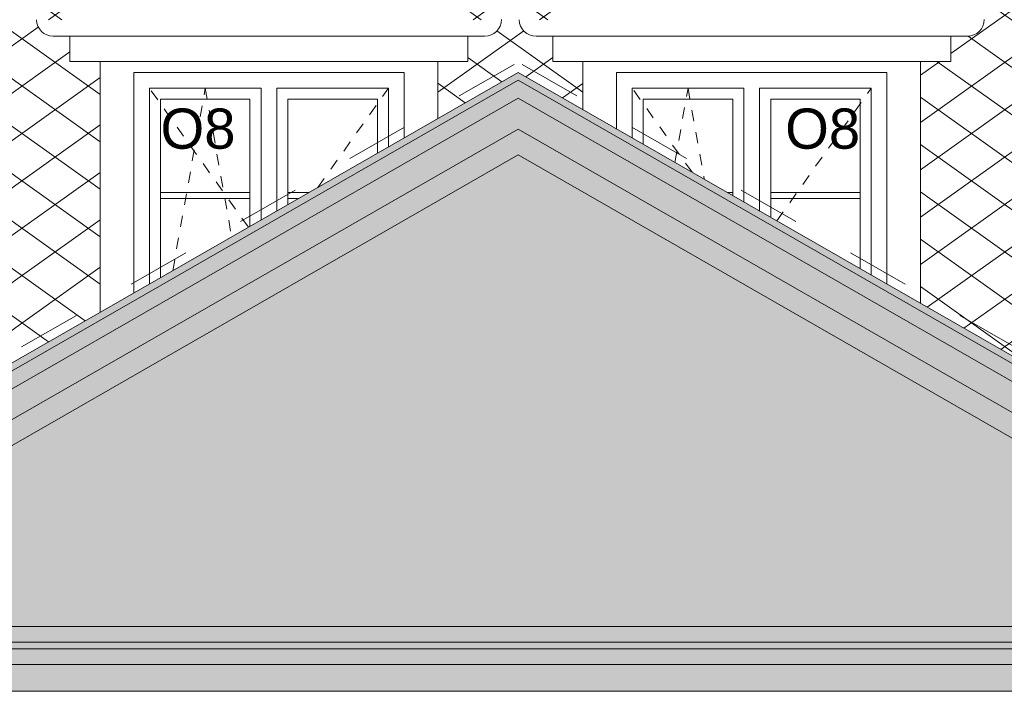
# Model space of a CAD drawing. Extents: x -396299 to -11759, y -15022 to 18278.
# Tile 181 of 205: x -63539 to -59134, y 7588 to 10595. Entities that reach past the tile are written whole.
import ezdxf

# ---------------------------------------------------------------- set-up
doc = ezdxf.new("R2010")
doc.units = 0
doc.header["$MEASUREMENT"] = 0
doc.linetypes.add('Dashed', pattern=[564.444447, 282.222223, -282.222223])
doc.linetypes.add('Hidden Line', pattern=[100, 50, -50])
for name, color, linetype, lineweight, true_color in [('A-Opisy_Nr_Pióra__88', 7, 'Continuous', 20, 0xfd4435), ('Arch okna_Nr_Pióra__114', 7, 'Continuous', 13, 0xf1d696), ('arch wypelnienia_Nr_Pióra__2', 7, 'Continuous', 13, 0x7f7f7f)]:
    doc.layers.add(name, color=color, linetype=linetype, lineweight=lineweight, true_color=true_color)
for name, color, linetype, lineweight in [('Arch okna_Nr_Pióra__32', 34, 'Continuous', 15), ('Arch opisy okien_Nr_Pióra__21', 7, 'Continuous', 13), ('INWENT DACH_Nr_Pióra__21', 7, 'Continuous', 13), ('INWENT ODWODNIENIE_Nr_Pióra__5', 7, 'Continuous', 13), ('INWENT. DRZWI_Nr_Pióra__21', 7, 'Continuous', 13), ('INWENT. OKNA_Nr_Pióra__21', 7, 'Continuous', 13), ('INWENT.ŚCIANY_Nr_Pióra__21', 7, 'Continuous', 13)]:
    doc.layers.add(name, color=color, linetype=linetype, lineweight=lineweight)
doc.styles.add('GENERATED_STYLE_8', font='arial.ttf')

msp = doc.modelspace()

# ---------------------------------------------------------------- hatches: boundary and pattern name
at = {"layer": 'Arch okna_Nr_Pióra__114', "linetype": 'Continuous', "lineweight": 0, "true_color": 0x3c3525}
for points in [[(-64000.7, 8778.2), (-69448.7, 8778.2), (-69448.7, 8708.2), (-69348.7, 8708.2), (-69348.7, 8588.2), (-69248.7, 8588.2), (-69248.7, 8488.2), (-63923.4, 8488.2), (-61308.7, 9989.2), (-58694.1, 8488.2), (-53368.7, 8488.2), (-53368.7, 8588.2), (-53268.7, 8588.2), (-53268.7, 8708.2), (-53168.7, 8708.2), (-53168.7, 8778.2), (-58616.7, 8778.2), (-61308.7, 10323.6)], [(-81643.7, 7708.2), (-41928.7, 7708.2), (-41928.7, 7778.2), (-81643.7, 7778.2)], [(-41928.7, 7588.2), (-81543.7, 7588.2), (-81543.7, 7708.2), (-41928.7, 7708.2)]]:
    msp.add_hatch(color=39, dxfattribs=at).paths.add_polyline_path(points, flags=0)
at = {"layer": 'Arch okna_Nr_Pióra__114', "linetype": 'Continuous', "lineweight": 0, "true_color": 0x786b4b}
msp.add_hatch(color=47, dxfattribs=at).paths.add_polyline_path([(-69148.7, 7878.2), (-61308.7, 7878.2), (-53468.7, 7878.2), (-53468.7, 8488.2), (-58694.1, 8488.2), (-61308.7, 9989.2), (-63923.4, 8488.2), (-69148.7, 8488.2)], flags=0)
at = {"layer": 'Arch okna_Nr_Pióra__32', "linetype": 'Continuous', "lineweight": 0, "true_color": 0x603000}
for points in [[(-58616.7, 8778.2), (-53138.7, 8778.2), (-53138.7, 8808.2), (-58608.7, 8808.2), (-61308.7, 10358.2), (-64000, 8813.2), (-64008.7, 8808.2), (-69478.7, 8808.2), (-69478.7, 8778.2), (-64000.7, 8778.2), (-61308.7, 10323.6)], [(-81128.7, 7808.2), (-81673.7, 7808.2), (-81673.7, 7778.2), (-41928.7, 7778.2), (-41928.7, 7873.2), (-42298.7, 7873.2), (-42298.7, 7957.6), (-53468.7, 7957.6), (-53468.7, 7878.2), (-61308.7, 7878.2), (-69148.7, 7878.2), (-69148.7, 7882.6), (-69148.7, 7957.6), (-81278.7, 7957.6, 0.411875), (-81203.7, 7883.2), (-81203.7, 7882.6), (-81128.7, 7882.6)]]:
    msp.add_hatch(color=48, dxfattribs=at).paths.add_polyline_path(points, flags=0)
at = {"layer": 'arch wypelnienia_Nr_Pióra__2', "linetype": 'Continuous'}
h = msp.add_hatch(dxfattribs=at)
h.set_pattern_fill('Concrete_Block', color=256, style=0, pattern_type=2)
h.set_pattern_definition([(35.5377, (-76447.8, 12100.65), (-148.4924, 106.066), []), (144.4623, (-76447.8, 12100.65), (148.4924, 106.066), [])])
h.paths.add_polyline_path([(-81128.7, 7957.6), (-69148.7, 7957.6), (-69148.7, 8488.2), (-69248.7, 8488.2), (-69248.7, 8588.2), (-69348.7, 8588.2), (-69348.7, 8708.2), (-69448.7, 8708.2), (-69448.7, 8778.2), (-69478.7, 8778.2), (-69478.7, 8808.2), (-64008.7, 8808.2), (-64000, 8813.2), (-65408.7, 8813.2), (-65408.7, 10408.2), (-65543.7, 10408.2), (-65543.7, 10520.3), (-65618.7, 10520.3, -0.411875), (-65693.7, 10594.7), (-65543.7, 10594.7), (-65543.7, 10618.2), (-64653.7, 11508.2), (-63763.7, 10618.2), (-63763.7, 10594.7), (-63613.7, 10594.7, -0.411851), (-63688.7, 10520.3), (-63763.7, 10520.3), (-63763.7, 10408.2), (-63898.7, 10408.2), (-63898.7, 8871.3), (-63178.7, 9284.7), (-63178.7, 10408.2), (-63313.7, 10408.2), (-63313.7, 10520.3), (-63388.7, 10520.3, -0.411875), (-63463.7, 10594.7), (-63313.7, 10594.7), (-63313.7, 10618.2), (-62423.7, 11508.2), (-62048.7, 11133.2), (-62048.7, 12100.6), (-72338.7, 12100.6), (-72338.7, 11062.7), (-73018.7, 11062.7), (-73018.7, 12100.6), (-76447.8, 12100.6)], flags=0)
h.paths.add_polyline_path([(-77013.7, 10594.7), (-76863.7, 10594.7), (-76863.7, 10618.2), (-75973.7, 11508.2), (-75083.7, 10618.2), (-75083.7, 10594.7), (-74933.7, 10594.7, -0.411875), (-75008.7, 10520.3), (-75083.7, 10520.3), (-75083.7, 10408.2), (-75218.7, 10408.2), (-75218.7, 8813.2), (-76728.7, 8813.2), (-76728.7, 10408.2), (-76863.7, 10408.2), (-76863.7, 10520.3), (-76938.7, 10520.3, -0.411875)], flags=0)
h.paths.add_polyline_path([(-74813.7, 10594.7), (-74663.7, 10594.7), (-74663.7, 10618.2), (-73773.7, 11508.2), (-72883.7, 10618.2), (-72883.7, 10594.7), (-72733.7, 10594.7, -0.411875), (-72808.7, 10520.3), (-72883.7, 10520.3), (-72883.7, 10408.2), (-73018.7, 10408.2), (-73018.7, 8813.2), (-74528.7, 8813.2), (-74528.7, 10408.2), (-74663.7, 10408.2), (-74663.7, 10520.3), (-74738.7, 10520.3, -0.411875)], flags=0)
h.paths.add_polyline_path([(-71908.7, 10520.3, -0.411875), (-71983.7, 10594.7), (-71833.7, 10594.7), (-71833.7, 10618.2), (-70943.7, 11508.2), (-70053.7, 10618.2), (-70053.7, 10594.7), (-69903.7, 10594.7, -0.411875), (-69978.7, 10520.3), (-70053.7, 10520.3), (-70053.7, 10408.2), (-70188.7, 10408.2), (-70188.7, 8813.2), (-71698.7, 8813.2), (-71698.7, 10408.2), (-71833.7, 10408.2), (-71833.7, 10520.3)], flags=0)
h.paths.add_polyline_path([(-67808.7, 10520.3, -0.411875), (-67883.7, 10594.7), (-67733.7, 10594.7), (-67733.7, 10618.2), (-66843.7, 11508.2), (-65953.7, 10618.2), (-65953.7, 10594.7), (-65803.7, 10594.7, -0.411875), (-65878.7, 10520.3), (-65953.7, 10520.3), (-65953.7, 10408.2), (-66088.7, 10408.2), (-66088.7, 8813.2), (-67598.7, 8813.2), (-67598.7, 10408.2), (-67733.7, 10408.2), (-67733.7, 10520.3)], flags=0)
h = msp.add_hatch(dxfattribs=at)
h.set_pattern_fill('Concrete_Block', color=256, style=0, pattern_type=2)
h.set_pattern_definition([(35.5377, (-49628.74, 12100.65), (-148.4924, 106.066), []), (144.4623, (-49628.74, 12100.65), (148.4924, 106.066), [])])
h.paths.add_polyline_path([(-60568.7, 12100.6), (-60568.7, 11203.2), (-60263.7, 11508.2), (-59373.7, 10618.2), (-59373.7, 10594.7), (-59223.7, 10594.7, -0.411875), (-59298.7, 10520.3), (-59373.7, 10520.3), (-59373.7, 10408.2), (-59508.7, 10408.2), (-59508.7, 9324.8), (-58758.7, 8894.3), (-58758.7, 10408.2), (-58893.7, 10408.2), (-58893.7, 10520.3), (-58968.7, 10520.3, -0.411875), (-59043.7, 10594.7), (-58893.7, 10594.7), (-58893.7, 10595.3), (-58893.7, 10618.2), (-58003.7, 11508.2), (-57113.7, 10618.2), (-57113.7, 10595.3), (-56963.7, 10595.3, -0.414214), (-57038.7, 10520.3), (-57113.7, 10520.3), (-57113.7, 10408.2), (-57248.7, 10408.2), (-57248.7, 8813.2), (-58617.4, 8813.2), (-58608.7, 8808.2), (-53138.7, 8808.2), (-53138.7, 8778.2), (-53168.7, 8778.2), (-53168.7, 8708.2), (-53268.7, 8708.2), (-53268.7, 8588.2), (-53368.7, 8588.2), (-53368.7, 8488.2), (-53468.7, 8488.2), (-53468.7, 7957.6), (-42298.7, 7957.6), (-42298.7, 7993.2), (-42318.7, 7993.2), (-42318.7, 8023.2), (-42338.7, 8023.2), (-42338.7, 8053.2), (-42358.7, 8053.2), (-42358.7, 8075), (-42367.1, 8075), (-42367.1, 8145.4), (-41898.7, 8765), (-41898.7, 10653.2), (-42098.7, 10653.2), (-42098.7, 10793.4), (-42173.7, 10793.4, -0.406237), (-42248.7, 10868.4), (-42098.7, 10869), (-40394.4, 12100.6), (-40948.7, 12100.6), (-40948.7, 11774.4), (-42138.7, 11774.4), (-42138.7, 12100.6), (-46528.7, 12100.6), (-46528.7, 12000.6), (-47328.7, 12000.6), (-47328.7, 12100.6), (-49628.7, 12100.6), (-49628.7, 11013.2), (-49133.7, 11508.2), (-48243.7, 10618.2), (-48243.7, 10594.7), (-48093.7, 10595.3, -0.414214), (-48168.7, 10520.3), (-48243.7, 10520.3), (-48243.7, 10408.2), (-48378.7, 10408.2), (-48378.7, 8813.2), (-49888.7, 8813.2), (-49888.7, 10408.2), (-50023.7, 10408.2), (-50023.7, 10520.3), (-50098.7, 10520.3, -0.411875), (-50173.7, 10594.7), (-50023.7, 10594.7), (-50023.7, 10595.3), (-50023.7, 10618.2), (-49703.8, 10938.1), (-50268.7, 10938.1), (-50268.7, 12100.6)], flags=0)
h.paths.add_polyline_path([(-45658.7, 10520.3, -0.411875), (-45733.7, 10594.7), (-45583.7, 10594.7), (-45583.7, 10618.2), (-44693.7, 11508.2), (-43803.7, 10618.2), (-43803.7, 10594.7), (-43653.7, 10594.7, -0.411875), (-43728.7, 10520.3), (-43803.7, 10520.3), (-43803.7, 10408.2), (-43938.7, 10408.2), (-43938.7, 8813.2), (-44088.7, 8813.2), (-45298.7, 8813.2), (-45448.7, 8813.2), (-45448.7, 10408.2), (-45583.7, 10408.2), (-45583.7, 10520.3)], flags=0)
h.paths.add_polyline_path([(-47948.7, 10520.3, -0.411875), (-48023.7, 10594.7), (-47873.7, 10594.7), (-47873.7, 10618.2), (-46983.7, 11508.2), (-46093.7, 10618.2), (-46093.7, 10594.7), (-45943.7, 10594.7, -0.411875), (-46018.7, 10520.3), (-46093.7, 10520.3), (-46093.7, 10408.2), (-46228.7, 10408.2), (-46228.7, 8813.2), (-46378.7, 8813.2), (-47588.7, 8813.2), (-47738.7, 8813.2), (-47738.7, 10408.2), (-47873.7, 10408.2), (-47873.7, 10520.3)], flags=0)
h.paths.add_polyline_path([(-52743.7, 10594.7), (-52593.7, 10594.7), (-52593.7, 10595.3), (-52593.7, 10618.2), (-51703.7, 11508.2), (-50813.7, 10618.2), (-50813.7, 10595.3), (-50663.7, 10595.3, -0.414214), (-50738.7, 10520.3), (-50813.7, 10520.3), (-50813.7, 10408.2), (-50948.7, 10408.2), (-50948.7, 8813.2), (-52458.7, 8813.2), (-52458.7, 10408.2), (-52593.7, 10408.2), (-52593.7, 10520.3), (-52668.7, 10520.3, -0.411875)], flags=0)
h.paths.add_polyline_path([(-56778.7, 10520.3, -0.411875), (-56853.7, 10594.7), (-56703.7, 10594.7), (-56703.7, 10595.3), (-56703.7, 10618.2), (-55813.7, 11508.2), (-54923.7, 10618.2), (-54923.7, 10595.3), (-54773.7, 10595.3, -0.414214), (-54848.7, 10520.3), (-54923.7, 10520.3), (-54923.7, 10408.2), (-55058.7, 10408.2), (-55058.7, 8813.2), (-56568.7, 8813.2), (-56568.7, 10408.2), (-56703.7, 10408.2), (-56703.7, 10520.3)], flags=0)
h = msp.add_hatch(dxfattribs=at)
h.set_pattern_fill('Concrete_Block', color=256, style=0, pattern_type=2)
h.set_pattern_definition([(35.538, (-61343.74, 10501.8), (-148.49, 106.066), []), (144.462, (-61343.74, 10501.8), (148.49, 106.066), [])])
h.paths.add_polyline_path([(-60919.8, 10852.1), (-61767.6, 10852.1), (-61533.7, 10618.2), (-61533.7, 10594.7), (-61383.7, 10594.7, -0.411875), (-61458.7, 10520.3), (-61533.7, 10520.3), (-61533.7, 10408.2), (-61668.7, 10408.2), (-61668.7, 10151.5), (-61308.7, 10358.2), (-61018.7, 10191.7), (-61018.7, 10408.2), (-61153.7, 10408.2), (-61153.7, 10520.3), (-61228.7, 10520.3, -0.411875), (-61303.7, 10594.7), (-61153.7, 10594.7), (-61153.7, 10618.2)], flags=0)

# ---------------------------------------------------------------- linework, layer by layer
at = {"layer": 'A-Opisy_Nr_Pióra__88', "linetype": 'Dashed'}
for p in [(-64019.6, 8848.5), (-58597.9, 8848.5)]:
    msp.add_line(p, (-61308.7, 10404.7), dxfattribs=at)
at = {"layer": 'INWENT DACH_Nr_Pióra__21', "linetype": 'Continuous'}
for p, q in [((-63313.7, 10408.2), (-63313.7, 10520.3)), ((-61533.7, 10408.2), (-61533.7, 10520.3)), ((-61153.7, 10408.2), (-61153.7, 10520.3)), ((-59373.7, 10408.2), (-59373.7, 10520.3)), ((-63313.7, 10408.2), (-61533.7, 10408.2)), ((-61153.7, 10408.2), (-59373.7, 10408.2))]:
    msp.add_line(p, q, dxfattribs=at)
at = {"layer": 'INWENT ODWODNIENIE_Nr_Pióra__5', "linetype": 'Continuous'}
for p, q in [((-61458.7, 10520.3), (-63388.7, 10520.3)), ((-59298.7, 10520.3), (-61228.7, 10520.3))]:
    msp.add_line(p, q, dxfattribs=at)
for centre, start, end in [((-63388.7, 10595.3), 180.4578, 270), ((-61458.7, 10595.3), 270, 0), ((-61228.7, 10595.3), 180.4578, 270), ((-59298.7, 10595.3), 270, 0)]:
    msp.add_arc(centre, 75, start, end, dxfattribs=at)
at = {"layer": 'INWENT. DRZWI_Nr_Pióra__21', "linetype": 'Hidden Line'}
for p, q in [((-62515.5, 9665.4), (-62958.7, 10288.2)), ((-62854.1, 9471), (-62708.7, 10288.2)), ((-62708.7, 10288.2), (-62590.3, 9622.5)), ((-62205.2, 9843.5), (-61888.7, 10288.2)), ((-60530.6, 9911.5), (-60798.7, 10288.2)), ((-60607.9, 9955.8), (-60548.7, 10288.2)), ((-60548.7, 10288.2), (-60476.1, 9880.2)), ((-60151.7, 9693.9), (-59728.7, 10288.2))]:
    msp.add_line(p, q, dxfattribs=at)
at = {"layer": 'INWENT. OKNA_Nr_Pióra__21', "linetype": 'Continuous'}
for p, q in [((-62958.7, 10288.2), (-62458.7, 10288.2)), ((-62958.7, 9411), (-62958.7, 10288.2)), ((-62458.7, 9698), (-62458.7, 10288.2)), ((-62388.7, 10288.2), (-61888.7, 10288.2)), ((-62388.7, 9738.2), (-62388.7, 10288.2)), ((-61888.7, 10025.2), (-61888.7, 10288.2)), ((-60798.7, 10288.2), (-60298.7, 10288.2)), ((-60798.7, 10065.4), (-60798.7, 10288.2)), ((-60298.7, 9778.4), (-60298.7, 10288.2)), ((-60228.7, 10288.2), (-59728.7, 10288.2)), ((-60228.7, 9738.2), (-60228.7, 10288.2)), ((-59728.7, 9451.1), (-59728.7, 10288.2)), ((-62908.7, 10238.2), (-62508.7, 10238.2)), ((-62908.7, 9439.7), (-62908.7, 10238.2)), ((-62508.7, 9669.3), (-62508.7, 10238.2)), ((-62338.7, 10238.2), (-61938.7, 10238.2)), ((-62338.7, 9766.9), (-62338.7, 10238.2)), ((-61938.7, 9996.5), (-61938.7, 10238.2)), ((-60748.7, 10238.2), (-60348.7, 10238.2)), ((-60748.7, 10036.7), (-60748.7, 10238.2)), ((-60348.7, 9807.1), (-60348.7, 10238.2)), ((-60178.7, 10238.2), (-59778.7, 10238.2)), ((-60178.7, 9709.5), (-60178.7, 10238.2)), ((-59778.7, 9479.8), (-59778.7, 10238.2)), ((-62908.7, 9820.6), (-62508.7, 9820.6)), ((-62908.7, 9794.6), (-62508.7, 9794.6)), ((-62338.7, 9820.6), (-62245.2, 9820.6)), ((-62338.7, 9794.6), (-62290.5, 9794.6)), ((-60372.3, 9820.6), (-60348.7, 9820.6)), ((-60178.7, 9820.6), (-59778.7, 9820.6)), ((-60178.7, 9794.6), (-59778.7, 9794.6))]:
    msp.add_line(p, q, dxfattribs=at)
at = {"layer": 'INWENT.ŚCIANY_Nr_Pióra__21', "linetype": 'Continuous'}
for p, q in [((-63178.7, 10408.2), (-63178.7, 9284.7)), ((-61668.7, 10151.5), (-61668.7, 10408.2)), ((-61018.7, 10408.2), (-61018.7, 10191.7)), ((-59508.7, 9324.8), (-59508.7, 10408.2)), ((-61308.7, 10358.2), (-64008.7, 8808.2)), ((-63028.7, 10358.2), (-61818.7, 10358.2)), ((-63028.7, 10358.2), (-63028.7, 9370.8)), ((-61818.7, 10358.2), (-61818.7, 10065.4)), ((-61308.7, 10358.2), (-58608.7, 8808.2)), ((-60868.7, 10358.2), (-59658.7, 10358.2)), ((-60868.7, 10358.2), (-60868.7, 10105.6)), ((-59658.7, 10358.2), (-59658.7, 9411)), ((-61308.7, 10323.6), (-64000.7, 8778.2)), ((-61308.7, 10323.6), (-58616.7, 8778.2)), ((-61308.7, 10242.9), (-63982.1, 8708.2)), ((-61308.7, 10242.9), (-58635.4, 8708.2)), ((-61308.7, 10104.5), (-63950.1, 8588.2)), ((-61308.7, 10104.5), (-58667.4, 8588.2)), ((-61308.7, 9989.2), (-63923.4, 8488.2)), ((-61308.7, 9989.2), (-58694.1, 8488.2)), ((-61308.7, 7878.2), (-69148.7, 7878.2)), ((-61308.7, 7878.2), (-53468.7, 7878.2)), ((-81673.7, 7808.2), (-41928.7, 7808.2)), ((-81673.7, 7778.2), (-41928.7, 7778.2)), ((-81643.7, 7708.2), (-41928.7, 7708.2)), ((-81543.7, 7588.2), (-41928.7, 7588.2))]:
    msp.add_line(p, q, dxfattribs=at)

# ---------------------------------------------------------------- texts
at = {"layer": 'Arch opisy okien_Nr_Pióra__21', "linetype": 'Continuous', "char_height": 180, "style": 'GENERATED_STYLE_8'}
for insert, attachment_point in [((-62908.7, 10197), 1), ((-59778.7, 10197), 3)]:
    msp.add_mtext('{O8}', dxfattribs=dict(at, insert=insert, attachment_point=attachment_point))

doc.saveas('drawing.dxf')
